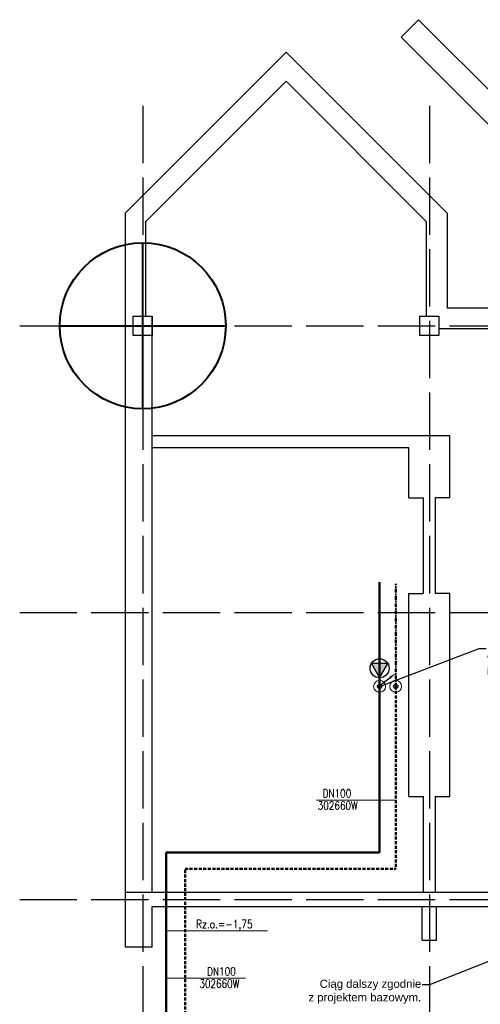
# Model space of a CAD drawing. Header units: millimetres. Extents: x -53858 to 733, y -20463 to 1307.
# Tile 16 of 256: x -53680 to -52716, y -17563 to -15503. Entities that reach past the tile are written whole.
import ezdxf
from ezdxf import colors
from ezdxf.entities.mleader import LeaderData, LeaderLine
from ezdxf.math import Vec2, Vec3

# ---------------------------------------------------------------- set-up
doc = ezdxf.new("R2010")
doc.units = ezdxf.units.MM
for name, pattern in [('DASHDOT', [1, 0.5, -0.25, 0, -0.25]), ('DASHED', [19.05, 12.7, -6.35]), ('XREF_2024_11_27_RZUT_BASEN_CAD$0$ACAD_ISO02W100', [15, 12, -3])]:
    doc.linetypes.add(name, pattern=pattern)
for name, color, linetype, lineweight in [('_HVAc_spec', 162, 'Continuous', 25), ('is_ct_centrale _zasilanie', 46, 'Continuous', 50), ('is_ct_centrale _zasilanie (istniejąca)', 66, 'Continuous', 50), ('is_ct_centrale_powrot', 32, 'DASHED', 50), ('is_ct_centrale_powrot (istniejąca)', 11, 'DASHDOT', 50), ('is_ct_opis', 162, 'Continuous', 18), ('is_ct_opis_', 162, 'Continuous', 18), ('is_rzędne_CT', 162, 'Continuous', 18), ('is_zmiana poziomów CT powrót', 230, 'Continuous', 30), ('is_zmiana poziomów CT zasilania', 222, 'Continuous', 30)]:
    doc.layers.add(name, color=color, linetype=linetype, lineweight=lineweight)
doc.layers.add('_PKT_BAZOWY', color=1, linetype='Continuous', lineweight=40, plot=False)
doc.layers.add('IS_PODKLAD', color=252, linetype='Continuous')
doc.layers.add('XREF_2024_11_27_RZUT_BASEN_CAD$0$_ściany', color=8, linetype='Continuous')
doc.styles.add('OPIS1', font='ROMANS.SHX', dxfattribs={"width": 0.9})
doc.styles.get("Standard").update_dxf_attribs({"font": 'arial.ttf'})

# ---------------------------------------------------------------- blocks, each defined once
blk = doc.blocks.new('XREF_2024_11_27_RZUT_BASEN_CAD')
at = {"layer": 'XREF_2024_11_27_RZUT_BASEN_CAD$0$_ściany'}
for p, q in [((-52881.7, -15540.2), (-52844.9, -15503.4)), ((-52498.4, -15849.9), (-52844.9, -15503.4)), ((-52520, -15901.9), (-52881.7, -15540.2)), ((-53122.4, -15571.4), (-53458.4, -15907.4)), ((-53122.4, -15571.4), (-52785.4, -15908.4)), ((-53416.4, -15926.2), (-53122.4, -15632.2)), ((-52828.4, -15926.2), (-53122.4, -15632.2)), ((-53458.4, -17328.9), (-53458.4, -15907.4)), ((-52785.4, -15908.4), (-52785.4, -16106.9)), ((-53416.4, -15926.2), (-53416.4, -16123.9)), ((-52828.4, -16123.9), (-52828.4, -15926.2)), ((-52195.4, -16106.9), (-52785.4, -16106.9)), ((-53402.4, -17328.9), (-53402.4, -16123.9)), ((-52242.4, -16149.9), (-52802.4, -16149.9)), ((-52779.4, -16373.9), (-53402.4, -16373.9)), ((-52779.4, -16503.9), (-52779.4, -16373.9)), ((-52865.4, -16398.9), (-53402.4, -16398.9)), ((-52865.4, -16503.9), (-52865.4, -16398.9)), ((-52865.4, -16503.9), (-52835.4, -16503.9)), ((-52835.4, -16503.9), (-52835.4, -16703.9)), ((-52810.4, -16503.9), (-52810.4, -16703.9)), ((-52779.4, -16503.9), (-52810.4, -16503.9)), ((-52865.4, -17128.9), (-52865.4, -16703.9)), ((-52865.4, -16703.9), (-52835.4, -16703.9)), ((-52779.4, -16703.9), (-52810.4, -16703.9)), ((-52779.4, -17128.9), (-52779.4, -16703.9)), ((-52865.4, -17128.9), (-52835.4, -17128.9)), ((-52835.4, -17128.9), (-52835.4, -17328.9)), ((-52810.4, -17128.9), (-52810.4, -17328.9)), ((-52810.4, -17128.9), (-52779.4, -17128.9)), ((-53458.4, -17328.9), (-51607.4, -17328.9)), ((-53458.4, -17443.9), (-53458.4, -17328.9)), ((-53402.4, -17358.9), (-51637.4, -17358.9)), ((-53402.4, -17443.9), (-53402.4, -17358.9)), ((-52837.4, -17428.9), (-52837.4, -17358.9)), ((-52807.4, -17428.9), (-52807.4, -17358.9)), ((-53402.4, -17443.9), (-53458.4, -17443.9)), ((-52837.4, -17428.9), (-52807.4, -17428.9))]:
    blk.add_line(p, q, dxfattribs=at)
at = {"layer": 'XREF_2024_11_27_RZUT_BASEN_CAD$0$_ściany', "linetype": 'XREF_2024_11_27_RZUT_BASEN_CAD$0$ACAD_ISO02W100', "ltscale": 10}
for p, q in [((-53422.4, -15683.6), (-53422.4, -20463)), ((-52822.4, -15683.6), (-52822.4, -20463)), ((-53680.1, -16143.9), (-49212.8, -16143.9)), ((-53680.1, -16743.9), (-49212.8, -16743.9)), ((-53680.1, -17343.9), (-49212.8, -17343.9))]:
    blk.add_line(p, q, dxfattribs=at)
at = {"layer": 'XREF_2024_11_27_RZUT_BASEN_CAD$0$_ściany'}
for points in [[(-53442.4, -16123.9), (-53402.4, -16123.9), (-53402.4, -16163.9), (-53442.4, -16163.9)], [(-52842.4, -16123.9), (-52802.4, -16123.9), (-52802.4, -16163.9), (-52842.4, -16163.9)]]:
    blk.add_lwpolyline(points, close=True, dxfattribs=at)

msp = doc.modelspace()

# ---------------------------------------------------------------- linework, layer by layer
at = {"layer": '_HVAc_spec', "color": 1}
msp.add_lwpolyline([(-52926.6, -16880.2), (-52909.4, -16850.4), (-52943.8, -16850.4)], close=True, dxfattribs=at)
msp.add_circle((-52926.6, -16860.4), 19.9, dxfattribs=at)
msp.add_solid([(-52943.8, -16850.4), (-52926.6, -16880.2), (-52909.4, -16850.4)], dxfattribs=at)
at = {"layer": '_PKT_BAZOWY'}
for p, q in [((-53422.4, -16317.6), (-53422.4, -15970.3)), ((-53596.1, -16143.9), (-53248.8, -16143.9))]:
    msp.add_line(p, q, dxfattribs=at)
msp.add_circle((-53422.4, -16143.9), 173.7, dxfattribs=at)
at = {"layer": 'is_ct_centrale _zasilanie'}
for p, q in [((-52926.6, -17246.1), (-52926.6, -16897.5)), ((-52926.6, -17246.1), (-53373.3, -17246.1)), ((-53373.3, -17805.2), (-53373.3, -17246.1))]:
    msp.add_line(p, q, dxfattribs=at)
at = {"layer": 'is_ct_centrale _zasilanie (istniejąca)'}
msp.add_line((-52926.6, -16680.1), (-52926.6, -16898.2), dxfattribs=at)
at = {"layer": 'is_ct_centrale_powrot', "ltscale": 0.5}
for p, q in [((-52892.9, -16898.2), (-52892.9, -17279.7)), ((-53333.9, -17279.7), (-52892.9, -17279.7)), ((-53333.9, -17745.9), (-53333.9, -17279.7))]:
    msp.add_line(p, q, dxfattribs=at)
at = {"layer": 'is_ct_centrale_powrot (istniejąca)', "ltscale": 15}
msp.add_line((-52892.9, -16898.2), (-52892.9, -16683.7), dxfattribs=at)
at = {"layer": 'is_ct_opis'}
for p, q in [((-53059, -17136.1), (-52892.9, -17136.1)), ((-53207.3, -17508.6), (-53373.3, -17508.6))]:
    msp.add_line(p, q, dxfattribs=at)
at = {"layer": 'is_rzędne_CT'}
msp.add_line((-53161.5, -17409.7), (-53373.3, -17409.7), dxfattribs=at)
at = {"layer": 'is_zmiana poziomów CT powrót', "lineweight": 18}
msp.add_circle((-52892.9, -16898.2), 12.5, dxfattribs=at)
at = {"layer": 'is_zmiana poziomów CT powrót'}
msp.add_circle((-52892.9, -16898.2), 4.5, dxfattribs=at)
at = {"layer": 'is_zmiana poziomów CT zasilania', "lineweight": 18}
msp.add_circle((-52926.6, -16898.2), 12.5, dxfattribs=at)
at = {"layer": 'is_zmiana poziomów CT zasilania'}
msp.add_circle((-52926.6, -16898.2), 4.5, dxfattribs=at)

# ---------------------------------------------------------------- block references
at = {"layer": 'IS_PODKLAD'}
msp.add_blockref('XREF_2024_11_27_RZUT_BASEN_CAD', (0, 0), dxfattribs=at)

# ---------------------------------------------------------------- texts
at = {"layer": 'is_ct_opis', "style": 'OPIS1', "width": 0.8}
for s, rotation, p in [('DN100', 0.0001, (-53046, -17130.6, 0)), ('302660W', 0.0001, (-53056.2, -17156.1)), ('DN100', 359.9999, (-53287.7, -17503.2, 0)), ('302660W', 359.9999, (-53304, -17528.7))]:
    msp.add_text(s, height=17, rotation=rotation, dxfattribs=at).set_placement(p)
at = {"layer": 'is_rzędne_CT', "style": 'OPIS1', "width": 0.8}
msp.add_text('Rz.o.=-1,75', height=17.36, rotation=359.9999, dxfattribs=at).set_placement((-53310.7, -17404.3, 0))

# ---------------------------------------------------------------- leaders
at = {"layer": 'is_ct_opis_'}
ml = msp.add_multileader_mtext('Standard', dxfattribs=at)
ml.set_content('Uwaga:   \\PWłączenie nowej instalacji CT wykonać do istniejącej \\Pinstalacji CT tuż za pompą obiegową CT. ', color=256)
ml.set_leader_properties()
ml.build(insert=Vec2(0, 0))
ml.multileader.update_dxf_attribs({"dogleg_length": 15, "arrow_head_size": 15})
ctx = ml.context
ctx.base_point, ctx.char_height, ctx.arrow_head_size, ctx.plane_origin = Vec3(-52703.4, -16818.8), 15, 15, Vec3(-52926.6, -16759.7)
notes = []
notes.append((ctx, [(0, (1, 1, 0), (-52718.4, -16818.8), (1, 0), 15, [(1, [(-52892.9, -16870.9), (-52930.6, -16900.1)], 0, [])])]))
ctx.mtext.insert, ctx.mtext.width, ctx.mtext.flow_direction = Vec3(-52701.4, -16809.1), 825.78, 5
ml = msp.add_multileader_mtext('Standard', dxfattribs=at)
ml.set_content('Ciąg dalszy zgodnie \\Pz projektem bazowym. ', color=256)
ml.set_leader_properties()
ml.build(insert=Vec2(0, 0))
ml.multileader.update_dxf_attribs({"dogleg_length": 15, "arrow_head_size": 15})
ctx = ml.context
ctx.base_point, ctx.char_height, ctx.arrow_head_size, ctx.plane_origin = Vec3(-53075.2, -17522.9), 17, 15, Vec3(-51992.5, -17224.7)
ctx.text_align_type = 2
notes.append((ctx, [(1, (1, 1, 0), (-52822.4, -17522.9), (-1, 0), 15, [(1, [(-52665.7, -17490.5), (-52665.7, -17460.5)], 0, [])])]))
ctx.mtext.insert, ctx.mtext.width, ctx.mtext.alignment, ctx.mtext.flow_direction = Vec3(-52839.4, -17511.9), 706.329, 3, 5
for ctx, leaders in notes:
    for number, flags, end, landing, length, lines in leaders:
        leader = LeaderData()
        leader.index, (leader.has_last_leader_line, leader.has_dogleg_vector, leader.attachment_direction) = number, flags
        leader.last_leader_point, leader.dogleg_vector, leader.dogleg_length = Vec3(end), Vec3(landing), length
        for number, points, colour, breaks in lines:
            line = LeaderLine()
            line.index, line.vertices, line.color, line.breaks = number, Vec3.list(points), colors.encode_raw_color(colour), breaks
            leader.lines.append(line)
        ctx.leaders.append(leader)

doc.saveas('drawing.dxf')
